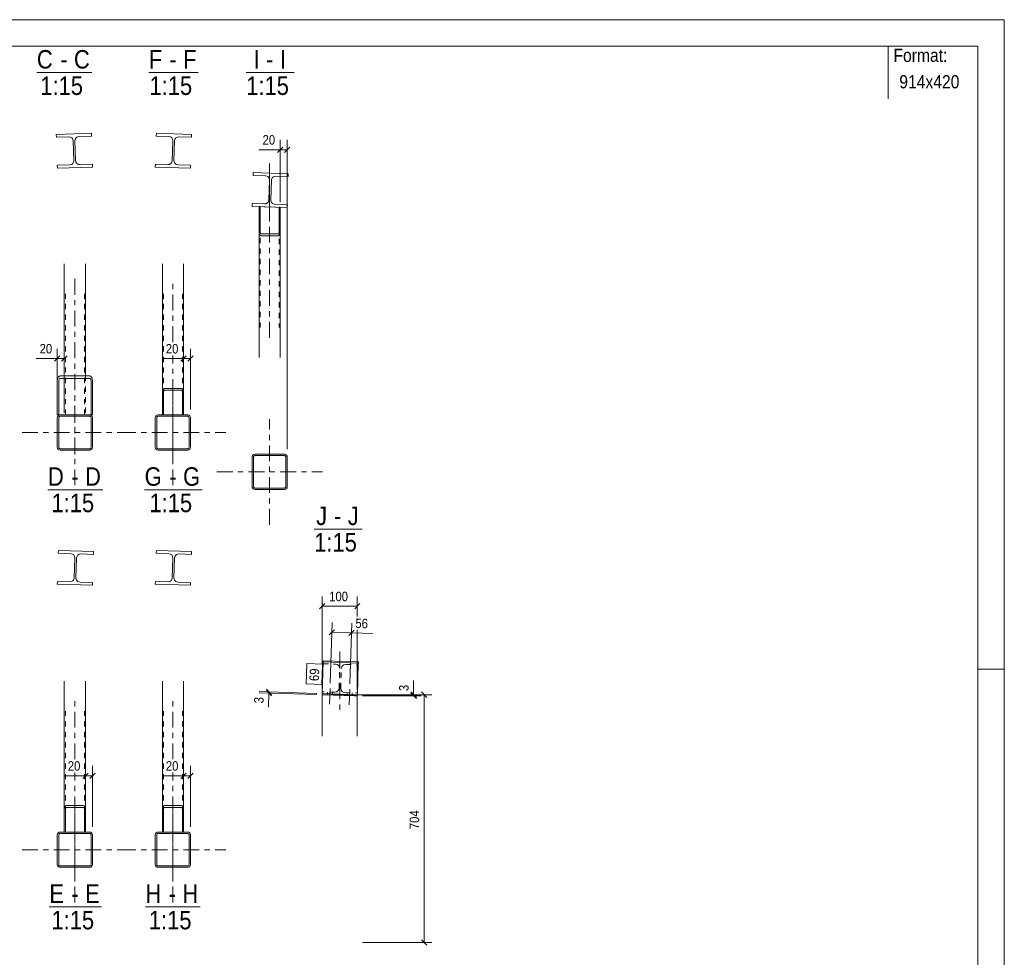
# Model space of a CAD drawing. Header units: millimetres. Extents: x 0 to 914, y 0 to 420.
# Tile 9 of 9: x 728 to 914, y 242 to 420. Entities that reach past the tile are written whole.
import ezdxf

# ---------------------------------------------------------------- set-up
doc = ezdxf.new("R2010")
doc.units = ezdxf.units.MM
for name, pattern in [('XKITLINE00', [0]), ('XKITLINE01', [4, 1, -1, 1, -1]), ('XKITLINE03', [6, 3, -1, 1, -1])]:
    doc.linetypes.add(name, pattern=pattern)
for name, color, linetype, lineweight in [('Arkusz rysunku', 3, 'Continuous', 0), ('Element', 2, 'Continuous', 0), ('Inny typ obiektu', 7, 'Continuous', 0), ('Wymiar', 4, 'Continuous', 0), ('Znak elementu', 2, 'Continuous', 0), ('Śruba', 3, 'Continuous', 0)]:
    doc.layers.add(name, color=color, linetype=linetype, lineweight=lineweight)
doc.styles.add('ARIAL', font='ARIAL.TTF')

msp = doc.modelspace()

# ---------------------------------------------------------------- linework, layer by layer
at = {"layer": 'Arkusz rysunku', "linetype": 'XKITLINE00', "lineweight": 0}
for p, q in [((914, 420), (0, 420)), ((914, 0), (914, 420)), ((909, 415), (5, 415)), ((909, 5), (909, 415)), ((914, 297), (909, 297))]:
    msp.add_line(p, q, dxfattribs=at)
at = {"layer": 'Element', "linetype": 'XKITLINE00', "lineweight": 0}
for p, q in [((734.44, 398.29), (741.11, 398.5)), ((734.44, 398.29), (741.11, 398.5)), ((734.46, 397.76), (734.44, 398.29)), ((734.46, 397.76), (734.44, 398.29)), ((734.46, 397.76), (736.83, 397.83)), ((734.46, 397.76), (736.83, 397.83)), ((736.83, 397.83), (737.13, 397.78)), ((736.83, 397.83), (737.13, 397.78)), ((737.58, 397.36), (737.65, 397.06)), ((737.58, 397.36), (737.65, 397.06)), ((737.98, 397.07), (738.03, 397.38)), ((737.98, 397.07), (738.03, 397.38)), ((738.45, 397.82), (738.76, 397.89)), ((738.45, 397.82), (738.76, 397.89)), ((741.12, 397.97), (738.76, 397.89)), ((741.12, 397.97), (738.76, 397.89)), ((741.11, 398.5), (741.12, 397.97)), ((741.11, 398.5), (741.12, 397.97)), ((753.39, 397.97), (753.4, 398.5)), ((753.39, 397.97), (753.4, 398.5)), ((755.75, 397.89), (753.39, 397.97)), ((755.75, 397.89), (753.39, 397.97)), ((753.4, 398.5), (760.07, 398.29)), ((753.4, 398.5), (760.07, 398.29)), ((755.75, 397.89), (756.06, 397.82)), ((755.75, 397.89), (756.06, 397.82)), ((756.47, 397.38), (756.53, 397.07)), ((756.47, 397.38), (756.53, 397.07)), ((756.86, 397.06), (756.93, 397.36)), ((756.86, 397.06), (756.93, 397.36)), ((757.38, 397.78), (757.68, 397.83)), ((757.38, 397.78), (757.68, 397.83)), ((760.05, 397.76), (757.68, 397.83)), ((760.05, 397.76), (757.68, 397.83)), ((760.07, 398.29), (760.05, 397.76)), ((760.07, 398.29), (760.05, 397.76)), ((737.77, 393.33), (737.65, 397.06)), ((737.77, 393.33), (737.65, 397.06)), ((738.1, 393.34), (737.98, 397.07)), ((738.1, 393.34), (737.98, 397.07)), ((756.41, 393.34), (756.53, 397.07)), ((756.41, 393.34), (756.53, 397.07)), ((756.74, 393.33), (756.86, 397.06)), ((756.74, 393.33), (756.86, 397.06)), ((734.63, 392.43), (736.99, 392.5)), ((734.63, 392.43), (736.99, 392.5)), ((734.65, 391.89), (734.63, 392.43)), ((734.65, 391.89), (734.63, 392.43)), ((741.31, 392.1), (734.65, 391.89)), ((741.31, 392.1), (734.65, 391.89)), ((737.3, 392.57), (736.99, 392.5)), ((737.3, 392.57), (736.99, 392.5)), ((737.77, 393.33), (737.72, 393.02)), ((737.77, 393.33), (737.72, 393.02)), ((738.17, 393.03), (738.1, 393.34)), ((738.17, 393.03), (738.1, 393.34)), ((738.93, 392.56), (738.62, 392.61)), ((738.93, 392.56), (738.62, 392.61)), ((738.93, 392.56), (741.29, 392.64)), ((738.93, 392.56), (741.29, 392.64)), ((741.29, 392.64), (741.31, 392.1)), ((741.29, 392.64), (741.31, 392.1)), ((753.2, 392.1), (753.22, 392.64)), ((753.2, 392.1), (753.22, 392.64)), ((759.86, 391.89), (753.2, 392.1)), ((759.86, 391.89), (753.2, 392.1)), ((753.22, 392.64), (755.58, 392.56)), ((753.22, 392.64), (755.58, 392.56)), ((755.89, 392.61), (755.58, 392.56)), ((755.89, 392.61), (755.58, 392.56)), ((756.41, 393.34), (756.34, 393.03)), ((756.41, 393.34), (756.34, 393.03)), ((756.79, 393.02), (756.74, 393.33)), ((756.79, 393.02), (756.74, 393.33)), ((757.52, 392.5), (757.21, 392.57)), ((757.52, 392.5), (757.21, 392.57)), ((757.52, 392.5), (759.88, 392.43)), ((757.52, 392.5), (759.88, 392.43)), ((759.88, 392.43), (759.86, 391.89)), ((759.88, 392.43), (759.86, 391.89)), ((771.71, 390.51), (771.73, 391.04)), ((771.71, 390.51), (771.73, 391.04)), ((774.08, 390.44), (771.71, 390.51)), ((774.08, 390.44), (771.71, 390.51)), ((771.73, 391.04), (778.39, 390.83)), ((771.73, 391.04), (778.39, 390.83)), ((774.08, 390.44), (774.38, 390.37)), ((774.08, 390.44), (774.38, 390.37)), ((774.8, 389.92), (774.85, 389.61)), ((774.8, 389.92), (774.85, 389.61)), ((775.19, 389.6), (775.26, 389.91)), ((775.19, 389.6), (775.26, 389.91)), ((775.7, 390.32), (776.01, 390.38)), ((775.7, 390.32), (776.01, 390.38)), ((778.38, 390.3), (776.01, 390.38)), ((778.38, 390.3), (776.01, 390.38)), ((778.39, 390.83), (778.38, 390.3)), ((778.39, 390.83), (778.38, 390.3)), ((774.73, 385.88), (774.85, 389.61)), ((774.73, 385.88), (774.85, 389.61)), ((775.07, 385.87), (775.19, 389.6)), ((775.07, 385.87), (775.19, 389.6)), ((771.53, 384.65), (771.54, 385.18)), ((771.53, 384.65), (771.54, 385.18)), ((778.19, 384.44), (771.53, 384.65)), ((778.19, 384.44), (771.53, 384.65)), ((771.54, 385.18), (773.91, 385.11)), ((771.54, 385.18), (773.91, 385.11)), ((772.86, 384.6), (773.06, 384.6)), ((772.86, 379.8), (772.86, 384.6)), ((772.86, 384.6), (773.06, 384.6)), ((772.86, 379.8), (772.86, 384.6)), ((773.06, 384.6), (773.06, 379.8)), ((773.06, 379.8), (773.06, 384.6)), ((774.22, 385.16), (773.91, 385.11)), ((774.22, 385.16), (773.91, 385.11)), ((774.73, 385.88), (774.66, 385.58)), ((774.73, 385.88), (774.66, 385.58)), ((775.12, 385.56), (775.07, 385.87)), ((775.12, 385.56), (775.07, 385.87)), ((775.84, 385.04), (775.54, 385.12)), ((775.84, 385.04), (775.54, 385.12)), ((775.84, 385.04), (778.21, 384.97)), ((775.84, 385.04), (778.21, 384.97)), ((776.86, 384.48), (776.66, 384.49)), ((776.66, 384.49), (776.66, 379.8)), ((776.86, 384.48), (776.66, 384.49)), ((776.66, 384.49), (776.66, 379.8)), ((776.86, 379.8), (776.86, 384.48)), ((776.86, 379.8), (776.86, 384.48)), ((778.21, 384.97), (778.19, 384.44)), ((778.21, 384.97), (778.19, 384.44)), ((772.86, 379.8), (772.89, 379.53)), ((772.86, 379.8), (772.89, 379.53)), ((772.86, 379.8), (772.86, 356.02)), ((773.08, 379.66), (773.06, 379.8)), ((773.08, 379.66), (773.06, 379.8)), ((773.12, 379.55), (773.08, 379.66)), ((773.12, 379.55), (773.08, 379.66)), ((773.11, 379.14), (773.26, 379.09)), ((773.11, 379.14), (773.26, 379.09)), ((773.19, 379.47), (773.12, 379.55)), ((773.19, 379.47), (773.12, 379.55)), ((773.26, 379.45), (773.19, 379.47)), ((773.26, 379.45), (773.19, 379.47)), ((773.26, 379.45), (776.46, 379.45)), ((773.26, 379.45), (776.46, 379.45)), ((773.26, 379.09), (776.46, 379.09)), ((773.26, 379.09), (776.46, 379.09)), ((776.54, 379.47), (776.46, 379.45)), ((776.54, 379.47), (776.46, 379.45)), ((776.46, 379.09), (776.62, 379.14)), ((776.46, 379.09), (776.62, 379.14)), ((776.6, 379.55), (776.54, 379.47)), ((776.6, 379.55), (776.54, 379.47)), ((776.65, 379.66), (776.6, 379.55)), ((776.65, 379.66), (776.6, 379.55)), ((776.66, 379.8), (776.65, 379.66)), ((776.66, 379.8), (776.65, 379.66)), ((776.83, 379.53), (776.86, 379.8)), ((776.83, 379.53), (776.86, 379.8)), ((776.86, 379.8), (776.86, 356.02)), ((735.97, 373.75), (735.97, 352.54)), ((739.97, 373.75), (739.97, 352.54)), ((754.54, 373.75), (754.54, 349.48)), ((758.54, 373.75), (758.54, 349.48)), ((735.17, 352.54), (734.97, 352.47)), ((735.17, 352.54), (734.97, 352.47)), ((735.17, 352.54), (740.77, 352.54)), ((735.17, 352.54), (740.77, 352.54)), ((740.98, 352.47), (740.77, 352.54)), ((740.98, 352.47), (740.77, 352.54)), ((734.68, 351.96), (734.64, 351.6)), ((734.68, 351.96), (734.64, 351.6)), ((734.64, 345.17), (734.64, 351.6)), ((734.64, 345.17), (734.64, 351.6)), ((734.91, 351.6), (734.93, 351.78)), ((734.91, 351.6), (734.93, 351.78)), ((734.91, 345.17), (734.91, 351.6)), ((734.91, 345.17), (734.91, 351.6)), ((734.93, 351.78), (734.98, 351.93)), ((734.93, 351.78), (734.98, 351.93)), ((734.98, 351.93), (735.07, 352.03)), ((734.98, 351.93), (735.07, 352.03)), ((735.07, 352.03), (735.17, 352.07)), ((735.07, 352.03), (735.17, 352.07)), ((735.17, 352.07), (740.77, 352.07)), ((735.17, 352.07), (740.77, 352.07)), ((740.77, 352.07), (740.87, 352.03)), ((740.77, 352.07), (740.87, 352.03)), ((740.87, 352.03), (740.96, 351.93)), ((740.87, 352.03), (740.96, 351.93)), ((740.96, 351.93), (741.02, 351.78)), ((740.96, 351.93), (741.02, 351.78)), ((741.02, 351.78), (741.04, 351.59)), ((741.02, 351.78), (741.04, 351.59)), ((741.04, 351.59), (741.04, 345.17)), ((741.04, 345.17), (741.04, 351.59)), ((741.31, 351.59), (741.26, 351.96)), ((741.31, 351.59), (741.26, 351.96)), ((741.31, 345.17), (741.31, 351.59)), ((741.31, 351.59), (741.31, 345.17)), ((741.31, 345.17), (741.31, 351.59)), ((754.57, 349.75), (754.54, 349.48)), ((754.57, 349.75), (754.54, 349.48)), ((754.54, 349.48), (754.54, 345.17)), ((754.54, 349.48), (754.54, 345.17)), ((754.74, 349.48), (754.75, 349.61)), ((754.74, 349.48), (754.75, 349.61)), ((754.74, 345.17), (754.74, 349.48)), ((754.74, 345.17), (754.74, 349.48)), ((754.75, 349.61), (754.79, 349.73)), ((754.75, 349.61), (754.79, 349.73)), ((754.94, 350.19), (754.78, 350.13)), ((754.94, 350.19), (754.78, 350.13)), ((754.79, 349.73), (754.86, 349.81)), ((754.79, 349.73), (754.86, 349.81)), ((754.86, 349.81), (754.94, 349.83)), ((754.86, 349.81), (754.94, 349.83)), ((754.94, 350.19), (758.14, 350.19)), ((754.94, 350.19), (758.14, 350.19)), ((754.94, 349.83), (758.14, 349.83)), ((754.94, 349.83), (758.14, 349.83)), ((758.29, 350.13), (758.14, 350.19)), ((758.29, 350.13), (758.14, 350.19)), ((758.14, 349.83), (758.21, 349.81)), ((758.14, 349.83), (758.21, 349.81)), ((758.21, 349.81), (758.28, 349.73)), ((758.21, 349.81), (758.28, 349.73)), ((758.28, 349.73), (758.32, 349.61)), ((758.28, 349.73), (758.32, 349.61)), ((758.32, 349.61), (758.34, 349.48)), ((758.32, 349.61), (758.34, 349.48)), ((758.34, 349.48), (758.34, 345.17)), ((758.34, 345.17), (758.34, 349.48)), ((758.54, 349.48), (758.51, 349.75)), ((758.54, 349.48), (758.51, 349.75)), ((758.54, 345.17), (758.54, 349.48)), ((758.54, 345.17), (758.54, 349.48)), ((734.64, 345.17), (734.98, 345.17)), ((734.64, 345.17), (734.91, 345.17)), ((734.91, 345.17), (734.91, 345.17)), ((735.17, 345.17), (734.97, 345.13)), ((735.17, 345.17), (734.97, 345.13)), ((734.98, 345.17), (735.17, 345.17)), ((735.17, 345.17), (740.77, 345.17)), ((735.17, 345.17), (740.77, 345.17)), ((740.98, 345.13), (740.77, 345.17)), ((740.98, 345.13), (740.77, 345.17)), ((741.31, 345.17), (740.77, 345.17)), ((741.04, 345.17), (741.31, 345.17)), ((741.31, 345.17), (741.31, 345.17)), ((753.74, 345.17), (753.53, 345.13)), ((753.74, 345.17), (753.53, 345.13)), ((753.74, 345.17), (759.34, 345.17)), ((753.74, 345.17), (759.34, 345.17)), ((754.54, 345.17), (754.74, 345.17)), ((754.54, 345.17), (754.74, 345.17)), ((758.54, 345.17), (758.34, 345.17)), ((758.34, 345.17), (758.54, 345.17)), ((759.54, 345.13), (759.34, 345.17)), ((759.54, 345.13), (759.34, 345.17)), ((734.68, 344.84), (734.64, 344.64)), ((734.68, 344.84), (734.64, 344.64)), ((734.64, 339.04), (734.64, 344.64)), ((734.64, 339.04), (734.64, 344.64)), ((734.91, 344.64), (734.93, 344.74)), ((734.91, 344.64), (734.93, 344.74)), ((734.91, 339.04), (734.91, 344.64)), ((734.91, 339.04), (734.91, 344.64)), ((734.93, 344.74), (734.98, 344.82)), ((734.93, 344.74), (734.98, 344.82)), ((734.98, 344.82), (735.07, 344.88)), ((734.98, 344.82), (735.07, 344.88)), ((735.07, 344.88), (735.17, 344.9)), ((735.07, 344.88), (735.17, 344.9)), ((735.17, 344.9), (740.77, 344.9)), ((735.17, 344.9), (740.77, 344.9)), ((740.77, 344.9), (740.88, 344.88)), ((740.77, 344.9), (740.88, 344.88)), ((740.88, 344.88), (740.96, 344.82)), ((740.88, 344.88), (740.96, 344.82)), ((740.96, 344.82), (741.02, 344.74)), ((740.96, 344.82), (741.02, 344.74)), ((741.02, 344.74), (741.04, 344.64)), ((741.02, 344.74), (741.04, 344.64)), ((741.04, 339.04), (741.04, 344.64)), ((741.04, 339.04), (741.04, 344.64)), ((741.31, 344.64), (741.27, 344.84)), ((741.31, 344.64), (741.27, 344.84)), ((741.31, 339.04), (741.31, 344.64)), ((741.31, 339.04), (741.31, 344.64)), ((753.24, 344.84), (753.2, 344.64)), ((753.24, 344.84), (753.2, 344.64)), ((753.2, 339.04), (753.2, 344.64)), ((753.2, 339.04), (753.2, 344.64)), ((753.47, 344.64), (753.49, 344.74)), ((753.47, 344.64), (753.49, 344.74)), ((753.47, 339.04), (753.47, 344.64)), ((753.47, 339.04), (753.47, 344.64)), ((753.49, 344.74), (753.55, 344.82)), ((753.49, 344.74), (753.55, 344.82)), ((753.55, 344.82), (753.63, 344.88)), ((753.55, 344.82), (753.63, 344.88)), ((753.63, 344.88), (753.74, 344.9)), ((753.63, 344.88), (753.74, 344.9)), ((753.74, 344.9), (759.34, 344.9)), ((753.74, 344.9), (759.34, 344.9)), ((759.34, 344.9), (759.44, 344.88)), ((759.34, 344.9), (759.44, 344.88)), ((759.44, 344.88), (759.52, 344.82)), ((759.44, 344.88), (759.52, 344.82)), ((759.52, 344.82), (759.58, 344.74)), ((759.52, 344.82), (759.58, 344.74)), ((759.58, 344.74), (759.6, 344.64)), ((759.58, 344.74), (759.6, 344.64)), ((759.6, 339.04), (759.6, 344.64)), ((759.6, 339.04), (759.6, 344.64)), ((759.87, 344.64), (759.83, 344.84)), ((759.87, 344.64), (759.83, 344.84)), ((759.87, 339.04), (759.87, 344.64)), ((759.87, 339.04), (759.87, 344.64)), ((734.64, 339.04), (734.68, 338.83)), ((734.64, 339.04), (734.68, 338.83)), ((734.93, 338.93), (734.91, 339.04)), ((734.93, 338.93), (734.91, 339.04)), ((734.98, 338.85), (734.93, 338.93)), ((734.98, 338.85), (734.93, 338.93)), ((734.97, 338.54), (735.17, 338.5)), ((734.97, 338.54), (735.17, 338.5)), ((735.07, 338.79), (734.98, 338.85)), ((735.07, 338.79), (734.98, 338.85)), ((735.17, 338.77), (735.07, 338.79)), ((735.17, 338.77), (735.07, 338.79)), ((735.17, 338.77), (740.77, 338.77)), ((735.17, 338.77), (740.77, 338.77)), ((735.17, 338.5), (740.77, 338.5)), ((735.17, 338.5), (740.77, 338.5)), ((740.88, 338.79), (740.77, 338.77)), ((740.88, 338.79), (740.77, 338.77)), ((740.77, 338.5), (740.98, 338.54)), ((740.77, 338.5), (740.98, 338.54)), ((740.96, 338.85), (740.88, 338.79)), ((740.96, 338.85), (740.88, 338.79)), ((741.02, 338.93), (740.96, 338.85)), ((741.02, 338.93), (740.96, 338.85)), ((741.04, 339.04), (741.02, 338.93)), ((741.04, 339.04), (741.02, 338.93)), ((741.27, 338.83), (741.31, 339.04)), ((741.27, 338.83), (741.31, 339.04)), ((753.2, 339.04), (753.24, 338.83)), ((753.2, 339.04), (753.24, 338.83)), ((753.49, 338.93), (753.47, 339.04)), ((753.49, 338.93), (753.47, 339.04)), ((753.55, 338.85), (753.49, 338.93)), ((753.55, 338.85), (753.49, 338.93)), ((753.53, 338.54), (753.74, 338.5)), ((753.53, 338.54), (753.74, 338.5)), ((753.63, 338.79), (753.55, 338.85)), ((753.63, 338.79), (753.55, 338.85)), ((753.74, 338.77), (753.63, 338.79)), ((753.74, 338.77), (753.63, 338.79)), ((753.74, 338.77), (759.34, 338.77)), ((753.74, 338.77), (759.34, 338.77)), ((753.74, 338.5), (759.34, 338.5)), ((753.74, 338.5), (759.34, 338.5)), ((759.44, 338.79), (759.34, 338.77)), ((759.44, 338.79), (759.34, 338.77)), ((759.34, 338.5), (759.54, 338.54)), ((759.34, 338.5), (759.54, 338.54)), ((759.52, 338.85), (759.44, 338.79)), ((759.52, 338.85), (759.44, 338.79)), ((759.58, 338.93), (759.52, 338.85)), ((759.58, 338.93), (759.52, 338.85)), ((759.6, 339.04), (759.58, 338.93)), ((759.6, 339.04), (759.58, 338.93)), ((759.83, 338.83), (759.87, 339.04)), ((759.83, 338.83), (759.87, 339.04)), ((772.06, 337.71), (771.86, 337.67)), ((772.06, 337.71), (771.86, 337.67)), ((772.06, 337.71), (777.66, 337.71)), ((772.06, 337.71), (777.66, 337.71)), ((777.87, 337.67), (777.66, 337.71)), ((777.87, 337.67), (777.66, 337.71)), ((771.57, 337.38), (771.53, 337.18)), ((771.57, 337.38), (771.53, 337.18)), ((771.53, 331.58), (771.53, 337.18)), ((771.53, 331.58), (771.53, 337.18)), ((771.8, 337.18), (771.82, 337.28)), ((771.8, 337.18), (771.82, 337.28)), ((771.8, 331.58), (771.8, 337.18)), ((771.8, 331.58), (771.8, 337.18)), ((771.82, 337.28), (771.87, 337.37)), ((771.82, 337.28), (771.87, 337.37)), ((771.87, 337.37), (771.96, 337.43)), ((771.87, 337.37), (771.96, 337.43)), ((771.96, 337.43), (772.06, 337.45)), ((771.96, 337.43), (772.06, 337.45)), ((772.06, 337.45), (777.66, 337.45)), ((772.06, 337.45), (777.66, 337.45)), ((777.66, 337.45), (777.76, 337.43)), ((777.66, 337.45), (777.76, 337.43)), ((777.76, 337.43), (777.85, 337.37)), ((777.76, 337.43), (777.85, 337.37)), ((777.85, 337.37), (777.91, 337.28)), ((777.85, 337.37), (777.91, 337.28)), ((777.91, 337.28), (777.93, 337.18)), ((777.91, 337.28), (777.93, 337.18)), ((777.93, 331.58), (777.93, 337.18)), ((777.93, 331.58), (777.93, 337.18)), ((778.2, 337.18), (778.16, 337.38)), ((778.2, 337.18), (778.16, 337.38)), ((778.2, 331.58), (778.2, 337.18)), ((778.2, 331.58), (778.2, 337.18)), ((771.53, 331.58), (771.57, 331.38)), ((771.53, 331.58), (771.57, 331.38)), ((771.82, 331.48), (771.8, 331.58)), ((771.82, 331.48), (771.8, 331.58)), ((771.87, 331.39), (771.82, 331.48)), ((771.87, 331.39), (771.82, 331.48)), ((771.86, 331.09), (772.06, 331.05)), ((771.86, 331.09), (772.06, 331.05)), ((771.96, 331.33), (771.87, 331.39)), ((771.96, 331.33), (771.87, 331.39)), ((772.06, 331.31), (771.96, 331.33)), ((772.06, 331.31), (771.96, 331.33)), ((772.06, 331.31), (777.66, 331.31)), ((772.06, 331.31), (777.66, 331.31)), ((772.06, 331.05), (777.66, 331.05)), ((772.06, 331.05), (777.66, 331.05)), ((777.76, 331.33), (777.66, 331.31)), ((777.76, 331.33), (777.66, 331.31)), ((777.66, 331.05), (777.87, 331.09)), ((777.66, 331.05), (777.87, 331.09)), ((777.85, 331.39), (777.76, 331.33)), ((777.85, 331.39), (777.76, 331.33)), ((777.91, 331.48), (777.85, 331.39)), ((777.91, 331.48), (777.85, 331.39)), ((777.93, 331.58), (777.91, 331.48)), ((777.93, 331.58), (777.91, 331.48)), ((778.16, 331.38), (778.2, 331.58)), ((778.16, 331.38), (778.2, 331.58)), ((734.82, 318.97), (734.84, 319.5)), ((734.82, 318.97), (734.84, 319.5)), ((737.19, 318.89), (734.82, 318.97)), ((737.19, 318.89), (734.82, 318.97)), ((734.84, 319.5), (741.5, 319.29)), ((734.84, 319.5), (741.5, 319.29)), ((737.19, 318.89), (737.49, 318.82)), ((737.19, 318.89), (737.49, 318.82)), ((741.5, 319.29), (741.49, 318.76)), ((741.5, 319.29), (741.49, 318.76)), ((753.39, 318.97), (753.4, 319.5)), ((753.39, 318.97), (753.4, 319.5)), ((755.75, 318.89), (753.39, 318.97)), ((755.75, 318.89), (753.39, 318.97)), ((753.4, 319.5), (760.07, 319.29)), ((753.4, 319.5), (760.07, 319.29)), ((755.75, 318.89), (756.06, 318.82)), ((755.75, 318.89), (756.06, 318.82)), ((760.07, 319.29), (760.05, 318.76)), ((760.07, 319.29), (760.05, 318.76)), ((737.85, 314.34), (737.96, 318.07)), ((737.85, 314.34), (737.96, 318.07)), ((737.91, 318.38), (737.96, 318.07)), ((737.91, 318.38), (737.96, 318.07)), ((738.18, 314.33), (738.3, 318.06)), ((738.18, 314.33), (738.3, 318.06)), ((738.3, 318.06), (738.37, 318.36)), ((738.3, 318.06), (738.37, 318.36)), ((738.81, 318.78), (739.12, 318.83)), ((738.81, 318.78), (739.12, 318.83)), ((741.49, 318.76), (739.12, 318.83)), ((741.49, 318.76), (739.12, 318.83)), ((756.41, 314.34), (756.53, 318.07)), ((756.41, 314.34), (756.53, 318.07)), ((756.47, 318.38), (756.53, 318.07)), ((756.47, 318.38), (756.53, 318.07)), ((756.74, 314.33), (756.86, 318.06)), ((756.74, 314.33), (756.86, 318.06)), ((756.86, 318.06), (756.93, 318.36)), ((756.86, 318.06), (756.93, 318.36)), ((757.38, 318.78), (757.68, 318.83)), ((757.38, 318.78), (757.68, 318.83)), ((760.05, 318.76), (757.68, 318.83)), ((760.05, 318.76), (757.68, 318.83)), ((734.64, 313.11), (734.66, 313.64)), ((734.64, 313.11), (734.66, 313.64)), ((734.66, 313.64), (737.02, 313.56)), ((734.66, 313.64), (737.02, 313.56)), ((737.33, 313.62), (737.02, 313.56)), ((737.33, 313.62), (737.02, 313.56)), ((737.85, 314.34), (737.78, 314.03)), ((737.85, 314.34), (737.78, 314.03)), ((738.23, 314.02), (738.18, 314.33)), ((738.23, 314.02), (738.18, 314.33)), ((738.95, 313.5), (738.65, 313.57)), ((738.95, 313.5), (738.65, 313.57)), ((738.95, 313.5), (741.32, 313.43)), ((738.95, 313.5), (741.32, 313.43)), ((741.32, 313.43), (741.3, 312.9)), ((741.32, 313.43), (741.3, 312.9)), ((753.2, 313.11), (753.22, 313.64)), ((753.2, 313.11), (753.22, 313.64)), ((753.22, 313.64), (755.58, 313.56)), ((753.22, 313.64), (755.58, 313.56)), ((755.89, 313.62), (755.58, 313.56)), ((755.89, 313.62), (755.58, 313.56)), ((756.41, 314.34), (756.34, 314.03)), ((756.41, 314.34), (756.34, 314.03)), ((756.79, 314.02), (756.74, 314.33)), ((756.79, 314.02), (756.74, 314.33)), ((757.52, 313.5), (757.21, 313.57)), ((757.52, 313.5), (757.21, 313.57)), ((757.52, 313.5), (759.88, 313.43)), ((757.52, 313.5), (759.88, 313.43)), ((759.88, 313.43), (759.86, 312.9)), ((759.88, 313.43), (759.86, 312.9)), ((741.3, 312.9), (734.64, 313.11)), ((741.3, 312.9), (734.64, 313.11)), ((759.86, 312.9), (753.2, 313.11)), ((759.86, 312.9), (753.2, 313.11)), ((784.8, 292.39), (784.99, 298.39)), ((785, 298.59), (784.99, 298.39)), ((784.99, 298.39), (791.65, 298.18)), ((791.66, 298.38), (785, 298.59)), ((791.65, 297.85), (791.66, 298.38)), ((791.65, 298.18), (791.47, 292.18)), ((735.97, 294.75), (735.97, 270.48)), ((739.97, 294.75), (739.97, 270.48)), ((754.54, 294.75), (754.54, 270.48)), ((758.54, 294.75), (758.54, 270.48)), ((784.8, 284.33), (784.79, 292.19)), ((784.79, 292.19), (784.8, 292.19)), ((784.79, 292.19), (784.84, 292.19)), ((784.8, 292.39), (784.8, 292.19)), ((791.47, 292.18), (784.8, 292.39)), ((784.8, 292.19), (791.46, 291.98)), ((784.84, 292.19), (784.95, 292.19)), ((791.47, 292.18), (791.46, 291.98)), ((791.46, 291.98), (791.46, 291.98)), ((791.46, 291.98), (791.46, 284.33)), ((791.46, 291.98), (791.46, 291.98)), ((736, 270.75), (735.97, 270.48)), ((736, 270.75), (735.97, 270.48)), ((735.97, 270.48), (735.97, 266.17)), ((735.97, 270.48), (735.97, 266.17)), ((736.17, 270.48), (736.19, 270.62)), ((736.17, 270.48), (736.19, 270.62)), ((736.17, 266.17), (736.17, 270.48)), ((736.17, 266.17), (736.17, 270.48)), ((736.19, 270.62), (736.23, 270.73)), ((736.19, 270.62), (736.23, 270.73)), ((736.37, 271.19), (736.22, 271.13)), ((736.37, 271.19), (736.22, 271.13)), ((736.23, 270.73), (736.3, 270.81)), ((736.23, 270.73), (736.3, 270.81)), ((736.3, 270.81), (736.37, 270.83)), ((736.3, 270.81), (736.37, 270.83)), ((736.37, 271.19), (739.57, 271.19)), ((736.37, 271.19), (739.57, 271.19)), ((736.37, 270.83), (739.57, 270.83)), ((736.37, 270.83), (739.57, 270.83)), ((739.73, 271.13), (739.57, 271.19)), ((739.73, 271.13), (739.57, 271.19)), ((739.57, 270.83), (739.65, 270.81)), ((739.57, 270.83), (739.65, 270.81)), ((739.65, 270.81), (739.71, 270.73)), ((739.65, 270.81), (739.71, 270.73)), ((739.71, 270.73), (739.76, 270.62)), ((739.71, 270.73), (739.76, 270.62)), ((739.76, 270.62), (739.77, 270.48)), ((739.76, 270.62), (739.77, 270.48)), ((739.77, 270.48), (739.77, 266.17)), ((739.77, 266.17), (739.77, 270.48)), ((739.97, 270.48), (739.94, 270.75)), ((739.97, 270.48), (739.94, 270.75)), ((739.97, 266.17), (739.97, 270.48)), ((739.97, 266.17), (739.97, 270.48)), ((754.57, 270.75), (754.54, 270.48)), ((754.57, 270.75), (754.54, 270.48)), ((754.54, 270.48), (754.54, 266.17)), ((754.54, 270.48), (754.54, 266.17)), ((754.74, 270.48), (754.75, 270.62)), ((754.74, 270.48), (754.75, 270.62)), ((754.74, 266.17), (754.74, 270.48)), ((754.74, 266.17), (754.74, 270.48)), ((754.75, 270.62), (754.79, 270.73)), ((754.75, 270.62), (754.79, 270.73)), ((754.94, 271.19), (754.78, 271.13)), ((754.94, 271.19), (754.78, 271.13)), ((754.79, 270.73), (754.86, 270.81)), ((754.79, 270.73), (754.86, 270.81)), ((754.86, 270.81), (754.94, 270.83)), ((754.86, 270.81), (754.94, 270.83)), ((754.94, 271.19), (758.14, 271.19)), ((754.94, 271.19), (758.14, 271.19)), ((754.94, 270.83), (758.14, 270.83)), ((754.94, 270.83), (758.14, 270.83)), ((758.29, 271.13), (758.14, 271.19)), ((758.29, 271.13), (758.14, 271.19)), ((758.14, 270.83), (758.21, 270.81)), ((758.14, 270.83), (758.21, 270.81)), ((758.21, 270.81), (758.28, 270.73)), ((758.21, 270.81), (758.28, 270.73)), ((758.28, 270.73), (758.32, 270.62)), ((758.28, 270.73), (758.32, 270.62)), ((758.32, 270.62), (758.34, 270.48)), ((758.32, 270.62), (758.34, 270.48)), ((758.34, 270.48), (758.34, 266.17)), ((758.34, 266.17), (758.34, 270.48)), ((758.54, 270.48), (758.51, 270.75)), ((758.54, 270.48), (758.51, 270.75)), ((758.54, 266.17), (758.54, 270.48)), ((758.54, 266.17), (758.54, 270.48)), ((734.68, 265.84), (734.64, 265.64)), ((734.68, 265.84), (734.64, 265.64)), ((734.64, 260.04), (734.64, 265.64)), ((734.64, 260.04), (734.64, 265.64)), ((734.91, 265.64), (734.93, 265.74)), ((734.91, 265.64), (734.93, 265.74)), ((734.91, 260.04), (734.91, 265.64)), ((734.91, 260.04), (734.91, 265.64)), ((734.93, 265.74), (734.98, 265.83)), ((734.93, 265.74), (734.98, 265.83)), ((735.17, 266.17), (734.97, 266.13)), ((735.17, 266.17), (734.97, 266.13)), ((734.98, 265.83), (735.07, 265.88)), ((734.98, 265.83), (735.07, 265.88)), ((735.07, 265.88), (735.17, 265.91)), ((735.07, 265.88), (735.17, 265.91)), ((735.17, 266.17), (740.77, 266.17)), ((735.17, 266.17), (740.77, 266.17)), ((735.17, 265.91), (740.77, 265.91)), ((735.17, 265.91), (740.77, 265.91)), ((735.97, 266.17), (736.17, 266.17)), ((735.97, 266.17), (736.17, 266.17)), ((739.97, 266.17), (739.77, 266.17)), ((739.77, 266.17), (739.97, 266.17)), ((740.98, 266.13), (740.77, 266.17)), ((740.98, 266.13), (740.77, 266.17)), ((740.77, 265.91), (740.88, 265.88)), ((740.77, 265.91), (740.88, 265.88)), ((740.88, 265.88), (740.96, 265.83)), ((740.88, 265.88), (740.96, 265.83)), ((740.96, 265.83), (741.02, 265.74)), ((740.96, 265.83), (741.02, 265.74)), ((741.02, 265.74), (741.04, 265.64)), ((741.02, 265.74), (741.04, 265.64)), ((741.04, 260.04), (741.04, 265.64)), ((741.04, 260.04), (741.04, 265.64)), ((741.31, 265.64), (741.27, 265.84)), ((741.31, 265.64), (741.27, 265.84)), ((741.31, 260.04), (741.31, 265.64)), ((741.31, 260.04), (741.31, 265.64)), ((753.24, 265.84), (753.2, 265.64)), ((753.24, 265.84), (753.2, 265.64)), ((753.2, 260.04), (753.2, 265.64)), ((753.2, 260.04), (753.2, 265.64)), ((753.47, 265.64), (753.49, 265.74)), ((753.47, 265.64), (753.49, 265.74)), ((753.47, 260.04), (753.47, 265.64)), ((753.47, 260.04), (753.47, 265.64)), ((753.49, 265.74), (753.55, 265.83)), ((753.49, 265.74), (753.55, 265.83)), ((753.74, 266.17), (753.53, 266.13)), ((753.74, 266.17), (753.53, 266.13)), ((753.55, 265.83), (753.63, 265.88)), ((753.55, 265.83), (753.63, 265.88)), ((753.63, 265.88), (753.74, 265.91)), ((753.63, 265.88), (753.74, 265.91)), ((753.74, 266.17), (759.34, 266.17)), ((753.74, 266.17), (759.34, 266.17)), ((753.74, 265.91), (759.34, 265.91)), ((753.74, 265.91), (759.34, 265.91)), ((754.54, 266.17), (754.74, 266.17)), ((754.54, 266.17), (754.74, 266.17)), ((758.54, 266.17), (758.34, 266.17)), ((758.34, 266.17), (758.54, 266.17)), ((759.54, 266.13), (759.34, 266.17)), ((759.54, 266.13), (759.34, 266.17)), ((759.34, 265.91), (759.44, 265.88)), ((759.34, 265.91), (759.44, 265.88)), ((759.44, 265.88), (759.52, 265.83)), ((759.44, 265.88), (759.52, 265.83)), ((759.52, 265.83), (759.58, 265.74)), ((759.52, 265.83), (759.58, 265.74)), ((759.58, 265.74), (759.6, 265.64)), ((759.58, 265.74), (759.6, 265.64)), ((759.6, 260.04), (759.6, 265.64)), ((759.6, 260.04), (759.6, 265.64)), ((759.87, 265.64), (759.83, 265.84)), ((759.87, 265.64), (759.83, 265.84)), ((759.87, 260.04), (759.87, 265.64)), ((759.87, 260.04), (759.87, 265.64)), ((734.64, 260.04), (734.68, 259.83)), ((734.64, 260.04), (734.68, 259.83)), ((734.93, 259.94), (734.91, 260.04)), ((734.93, 259.94), (734.91, 260.04)), ((734.98, 259.85), (734.93, 259.94)), ((734.98, 259.85), (734.93, 259.94)), ((734.97, 259.55), (735.17, 259.51)), ((734.97, 259.55), (735.17, 259.51)), ((735.07, 259.79), (734.98, 259.85)), ((735.07, 259.79), (734.98, 259.85)), ((735.17, 259.77), (735.07, 259.79)), ((735.17, 259.77), (735.07, 259.79)), ((735.17, 259.77), (740.77, 259.77)), ((735.17, 259.77), (740.77, 259.77)), ((735.17, 259.51), (740.77, 259.51)), ((735.17, 259.51), (740.77, 259.51)), ((740.88, 259.79), (740.77, 259.77)), ((740.88, 259.79), (740.77, 259.77)), ((740.77, 259.51), (740.98, 259.55)), ((740.77, 259.51), (740.98, 259.55)), ((740.96, 259.85), (740.88, 259.79)), ((740.96, 259.85), (740.88, 259.79)), ((741.02, 259.94), (740.96, 259.85)), ((741.02, 259.94), (740.96, 259.85)), ((741.04, 260.04), (741.02, 259.94)), ((741.04, 260.04), (741.02, 259.94)), ((741.27, 259.83), (741.31, 260.04)), ((741.27, 259.83), (741.31, 260.04)), ((753.2, 260.04), (753.24, 259.83)), ((753.2, 260.04), (753.24, 259.83)), ((753.49, 259.94), (753.47, 260.04)), ((753.49, 259.94), (753.47, 260.04)), ((753.55, 259.85), (753.49, 259.94)), ((753.55, 259.85), (753.49, 259.94)), ((753.53, 259.55), (753.74, 259.51)), ((753.53, 259.55), (753.74, 259.51)), ((753.63, 259.79), (753.55, 259.85)), ((753.63, 259.79), (753.55, 259.85)), ((753.74, 259.77), (753.63, 259.79)), ((753.74, 259.77), (753.63, 259.79)), ((753.74, 259.77), (759.34, 259.77)), ((753.74, 259.77), (759.34, 259.77)), ((753.74, 259.51), (759.34, 259.51)), ((753.74, 259.51), (759.34, 259.51)), ((759.44, 259.79), (759.34, 259.77)), ((759.44, 259.79), (759.34, 259.77)), ((759.34, 259.51), (759.54, 259.55)), ((759.34, 259.51), (759.54, 259.55)), ((759.52, 259.85), (759.44, 259.79)), ((759.52, 259.85), (759.44, 259.79)), ((759.58, 259.94), (759.52, 259.85)), ((759.58, 259.94), (759.52, 259.85)), ((759.6, 260.04), (759.58, 259.94)), ((759.6, 260.04), (759.58, 259.94)), ((759.83, 259.83), (759.87, 260.04)), ((759.83, 259.83), (759.87, 260.04))]:
    msp.add_line(p, q, dxfattribs=at)
at = {"layer": 'Element', "linetype": 'XKITLINE03', "lineweight": 0}
for p, q in [((737.88, 395.2), (737.88, 395.2)), ((756.63, 395.2), (756.63, 395.2)), ((774.86, 382.63), (774.86, 392.79)), ((774.86, 392.79), (774.86, 358.86)), ((774.96, 387.74), (774.96, 387.74)), ((737.97, 370.92), (737.97, 336.92)), ((756.54, 358.96), (756.54, 370.92)), ((756.54, 336.92), (756.54, 356.44)), ((737.97, 331.84), (737.97, 351.84)), ((756.54, 331.84), (756.54, 351.84)), ((737.97, 346.64), (737.97, 336.92)), ((756.54, 346.64), (756.54, 336.92)), ((774.86, 324.38), (774.86, 344.38)), ((727.97, 341.84), (747.97, 341.84)), ((746.54, 341.84), (766.54, 341.84)), ((764.86, 334.38), (784.86, 334.38)), ((738.07, 316.2), (738.07, 316.2)), ((756.63, 316.2), (756.63, 316.2)), ((788.13, 300.34), (788.13, 289.28)), ((788.23, 295.29), (788.23, 295.29)), ((737.97, 279.96), (737.97, 291.92)), ((756.54, 279.96), (756.54, 291.92)), ((737.97, 257.92), (737.97, 277.44)), ((756.54, 257.92), (756.54, 277.44)), ((737.97, 252.84), (737.97, 272.84)), ((756.54, 252.84), (756.54, 272.84)), ((737.97, 267.65), (737.97, 257.92)), ((756.54, 267.65), (756.54, 257.92)), ((727.97, 262.84), (747.97, 262.84)), ((746.54, 262.84), (766.54, 262.84))]:
    msp.add_line(p, q, dxfattribs=at)
at = {"layer": 'Element', "linetype": 'XKITLINE01', "lineweight": 0}
for p, q in [((772.86, 384.6), (776.86, 384.48)), ((772.86, 384.6), (772.86, 379.8)), ((773.06, 384.6), (776.83, 384.48)), ((773.06, 361.69), (773.06, 384.6)), ((776.66, 384.49), (776.66, 361.69)), ((776.86, 384.48), (776.86, 379.8)), ((736.17, 345.17), (736.17, 368.08)), ((739.77, 345.17), (739.77, 368.08)), ((754.74, 345.17), (754.74, 368.08)), ((758.34, 345.17), (758.34, 368.08)), ((735.97, 352.54), (735.97, 345.17)), ((739.97, 352.54), (739.97, 345.17)), ((741.04, 345.17), (741.04, 351.59)), ((754.54, 349.48), (754.54, 345.17)), ((758.54, 349.48), (758.54, 345.17)), ((734.64, 345.17), (734.64, 345.17)), ((734.93, 345.17), (734.97, 345.17)), ((734.97, 345.17), (734.98, 345.17)), ((735.17, 345.17), (740.77, 345.17)), ((739.97, 345.17), (735.97, 345.17)), ((758.54, 345.17), (754.54, 345.17)), ((758.34, 345.17), (754.74, 345.17)), ((784.99, 298.39), (784.98, 298.06)), ((784.98, 298.06), (787.35, 297.98)), ((787.35, 297.98), (787.65, 297.91)), ((788, 293.43), (788.12, 297.16)), ((788.07, 297.47), (788.12, 297.16)), ((788.34, 293.42), (788.45, 297.15)), ((788.45, 297.15), (788.53, 297.45)), ((788.97, 297.87), (789.28, 297.92)), ((789.28, 297.92), (791.65, 297.85)), ((788, 293.43), (787.93, 293.12)), ((788.39, 293.11), (788.34, 293.42)), ((784.81, 292.73), (784.8, 292.39)), ((787.18, 292.65), (784.81, 292.73)), ((784.95, 292.19), (791.46, 291.98)), ((787.49, 292.7), (787.18, 292.65)), ((789.11, 292.59), (788.81, 292.66)), ((789.11, 292.59), (791.48, 292.52)), ((791.2, 291.99), (791.19, 291.99)), ((791.48, 292.52), (791.47, 292.18)), ((736.17, 266.17), (736.17, 289.09)), ((739.77, 266.17), (739.77, 289.09)), ((754.74, 266.17), (754.74, 289.09)), ((758.34, 266.17), (758.34, 289.09)), ((735.97, 270.48), (735.97, 266.17)), ((739.97, 270.48), (739.97, 266.17)), ((754.54, 270.48), (754.54, 266.17)), ((758.54, 270.48), (758.54, 266.17)), ((739.97, 266.17), (735.97, 266.17)), ((739.77, 266.17), (736.17, 266.17)), ((758.54, 266.17), (754.54, 266.17)), ((758.34, 266.17), (754.74, 266.17))]:
    msp.add_line(p, q, dxfattribs=at)
at = {"layer": 'Element', "linetype": 'XKITLINE00', "lineweight": 0}
for centre, radius, start, end in [((736.85, 397.03), 0.8, 24.3077, 69.3077), ((736.85, 397.03), 0.8, 24.3077, 69.3077), ((738.78, 397.09), 0.8, 114.3077, 159.3077), ((738.78, 397.09), 0.8, 114.3077, 159.3077), ((755.73, 397.09), 0.8, 20.6923, 65.6923), ((755.73, 397.09), 0.8, 20.6923, 65.6923), ((757.66, 397.03), 0.8, 110.6923, 155.6923), ((757.66, 397.03), 0.8, 110.6923, 155.6923), ((736.97, 393.3), 0.8, 294.3077, 339.3077), ((736.97, 393.3), 0.8, 294.3077, 339.3077), ((738.9, 393.36), 0.8, 204.3077, 249.3077), ((738.9, 393.36), 0.8, 204.3077, 249.3077), ((755.61, 393.36), 0.8, 290.6923, 335.6923), ((755.61, 393.36), 0.8, 290.6923, 335.6923), ((757.54, 393.3), 0.8, 200.6923, 245.6923), ((757.54, 393.3), 0.8, 200.6923, 245.6923), ((774.05, 389.64), 0.8, 20.6923, 65.6923), ((774.05, 389.64), 0.8, 20.6923, 65.6923), ((775.99, 389.58), 0.8, 110.6923, 155.6923), ((775.99, 389.58), 0.8, 110.6923, 155.6923), ((773.93, 385.91), 0.8, 290.6923, 335.6923), ((773.93, 385.91), 0.8, 290.6923, 335.6923), ((775.87, 385.84), 0.8, 200.6923, 245.6923), ((775.87, 385.84), 0.8, 200.6923, 245.6923), ((773.54, 379.64), 0.658, 189.9249, 228.9862), ((773.54, 379.64), 0.658, 189.9249, 228.9862), ((776.18, 379.64), 0.658, 311.013, 350.0744), ((776.18, 379.64), 0.658, 311.013, 350.0744), ((735.54, 351.81), 0.877, 130.9975, 170.0766), ((735.54, 351.81), 0.877, 130.9975, 170.0766), ((740.4, 351.8), 0.878, 9.9265, 48.9697), ((740.4, 351.8), 0.878, 9.9265, 48.9697), ((755.21, 349.64), 0.658, 131.0134, 170.0748), ((755.21, 349.64), 0.658, 131.0134, 170.0748), ((757.86, 349.64), 0.658, 9.9252, 48.9866), ((757.86, 349.64), 0.658, 9.9252, 48.9866), ((735.17, 344.64), 0.533, 112.5, 157.5), ((735.17, 344.64), 0.533, 112.5, 157.5), ((740.77, 344.64), 0.533, 22.5, 67.5), ((740.77, 344.64), 0.533, 22.5, 67.5), ((753.74, 344.64), 0.533, 112.5, 157.5), ((753.74, 344.64), 0.533, 112.5, 157.5), ((759.34, 344.64), 0.533, 22.5, 67.5), ((759.34, 344.64), 0.533, 22.5, 67.5), ((735.17, 339.04), 0.533, 202.5, 247.5), ((735.17, 339.04), 0.533, 202.5, 247.5), ((740.77, 339.04), 0.533, 292.5, 337.5), ((740.77, 339.04), 0.533, 292.5, 337.5), ((753.74, 339.04), 0.533, 202.5, 247.5), ((753.74, 339.04), 0.533, 202.5, 247.5), ((759.34, 339.04), 0.533, 292.5, 337.5), ((759.34, 339.04), 0.533, 292.5, 337.5), ((772.06, 337.18), 0.533, 112.5, 157.5), ((772.06, 337.18), 0.533, 112.5, 157.5), ((777.66, 337.18), 0.533, 22.5, 67.5), ((777.66, 337.18), 0.533, 22.5, 67.5), ((772.06, 331.58), 0.533, 202.5, 247.5), ((772.06, 331.58), 0.533, 202.5, 247.5), ((777.66, 331.58), 0.533, 292.5, 337.5), ((777.66, 331.58), 0.533, 292.5, 337.5), ((737.16, 318.1), 0.8, 20.6923, 65.6923), ((737.16, 318.1), 0.8, 20.6923, 65.6923), ((739.1, 318.03), 0.8, 110.6923, 155.6923), ((739.1, 318.03), 0.8, 110.6923, 155.6923), ((755.73, 318.1), 0.8, 20.6923, 65.6923), ((755.73, 318.1), 0.8, 20.6923, 65.6923), ((757.66, 318.03), 0.8, 110.6923, 155.6923), ((757.66, 318.03), 0.8, 110.6923, 155.6923), ((737.05, 314.36), 0.8, 290.6923, 335.6923), ((737.05, 314.36), 0.8, 290.6923, 335.6923), ((738.98, 314.3), 0.8, 200.6923, 245.6923), ((738.98, 314.3), 0.8, 200.6923, 245.6923), ((755.61, 314.36), 0.8, 290.6923, 335.6923), ((755.61, 314.36), 0.8, 290.6923, 335.6923), ((757.54, 314.3), 0.8, 200.6923, 245.6923), ((757.54, 314.3), 0.8, 200.6923, 245.6923), ((736.65, 270.64), 0.658, 131.0134, 170.0748), ((736.65, 270.64), 0.658, 131.0134, 170.0748), ((739.29, 270.64), 0.658, 9.9252, 48.9866), ((739.29, 270.64), 0.658, 9.9252, 48.9866), ((755.21, 270.64), 0.658, 131.0134, 170.0748), ((755.21, 270.64), 0.658, 131.0134, 170.0748), ((757.86, 270.64), 0.658, 9.9252, 48.9866), ((757.86, 270.64), 0.658, 9.9252, 48.9866), ((735.17, 265.64), 0.533, 112.5, 157.5), ((735.17, 265.64), 0.533, 112.5, 157.5), ((740.77, 265.64), 0.533, 22.5, 67.5), ((740.77, 265.64), 0.533, 22.5, 67.5), ((753.74, 265.64), 0.533, 112.5, 157.5), ((753.74, 265.64), 0.533, 112.5, 157.5), ((759.34, 265.64), 0.533, 22.5, 67.5), ((759.34, 265.64), 0.533, 22.5, 67.5), ((735.17, 260.04), 0.533, 202.5, 247.5), ((735.17, 260.04), 0.533, 202.5, 247.5), ((740.77, 260.04), 0.533, 292.5, 337.5), ((740.77, 260.04), 0.533, 292.5, 337.5), ((753.74, 260.04), 0.533, 202.5, 247.5), ((753.74, 260.04), 0.533, 202.5, 247.5), ((759.34, 260.04), 0.533, 292.5, 337.5), ((759.34, 260.04), 0.533, 292.5, 337.5)]:
    msp.add_arc(centre, radius, start, end, dxfattribs=at)
at = {"layer": 'Element', "linetype": 'XKITLINE01', "lineweight": 0}
for centre, start, end in [((787.32, 297.18), 20.6923, 65.6923), ((789.25, 297.12), 110.6923, 155.6923), ((787.2, 293.45), 290.6923, 335.6923), ((789.14, 293.39), 200.6923, 245.6923)]:
    msp.add_arc(centre, 0.8, start, end, dxfattribs=at)
at = {"layer": 'Inny typ obiektu', "linetype": 'XKITLINE00', "lineweight": 0}
for p, q in [((892, 415), (892, 405)), ((730.77, 410), (741.16, 410)), ((751.96, 410), (761.31, 410)), ((770.42, 410), (779.5, 410)), ((732.87, 331), (743.27, 331)), ((751.18, 331), (762.09, 331)), ((783.29, 323.55), (792.37, 323.55)), ((733.13, 252.01), (743.01, 252.01)), ((751.32, 252.01), (761.71, 252.01))]:
    msp.add_line(p, q, dxfattribs=at)
at = {"layer": 'Wymiar', "linetype": 'XKITLINE00', "lineweight": 0}
for p, q in [((776.86, 385.48), (776.86, 397.24)), ((778.2, 338.71), (778.2, 397.24)), ((776.86, 395.38), (772.84, 395.38)), ((776.86, 395.38), (772.84, 395.38)), ((777.37, 395.89), (776.35, 394.87)), ((776.86, 395.38), (778.2, 395.38)), ((778.7, 395.89), (777.69, 394.87)), ((735.15, 356.35), (734.13, 355.33)), ((734.64, 346.17), (734.64, 357.7)), ((736.48, 356.35), (735.46, 355.33)), ((735.97, 346.17), (735.97, 357.7)), ((759.04, 356.35), (758.03, 355.33)), ((758.54, 346.17), (758.54, 357.7)), ((760.38, 356.35), (759.36, 355.33)), ((759.87, 346.17), (759.87, 357.7)), ((734.64, 355.84), (730.62, 355.84)), ((734.64, 355.84), (730.62, 355.84)), ((734.64, 355.84), (735.97, 355.84)), ((758.54, 355.84), (754.52, 355.84)), ((758.54, 355.84), (754.52, 355.84)), ((758.54, 355.84), (759.87, 355.84)), ((784.8, 298), (784.8, 310.79)), ((791.46, 306.97), (791.46, 310.79)), ((785.31, 309.44), (784.29, 308.42)), ((784.8, 308.93), (791.46, 308.93)), ((791.97, 309.44), (790.96, 308.42)), ((786.33, 294.38), (786.69, 305.86)), ((787.16, 304.5), (786.11, 303.51)), ((786.63, 304), (790.37, 303.89)), ((790.89, 304.38), (789.84, 303.39)), ((790.06, 294.26), (790.42, 305.75)), ((791.46, 293.19), (791.46, 304.45)), ((790.37, 303.89), (794.38, 303.76)), ((790.37, 303.89), (794.38, 303.76)), ((784.8, 293.19), (784.8, 295.43)), ((802.13, 292.19), (802.13, 294.88)), ((802.13, 292.19), (802.13, 294.88)), ((774.23, 293.24), (775.22, 292.19)), ((774.23, 293.04), (775.21, 291.99)), ((783.8, 292.23), (772.86, 292.57)), ((783.8, 292.42), (772.87, 292.77)), ((774.72, 292.51), (774.64, 289.83)), ((774.72, 292.51), (774.64, 289.83)), ((774.72, 292.51), (774.73, 292.71)), ((785.8, 292.19), (805.57, 292.19)), ((785.8, 292.19), (803.57, 292.19)), ((792.46, 291.98), (803.57, 291.98)), ((801.62, 292.7), (802.64, 291.68)), ((801.62, 292.49), (802.64, 291.47)), ((802.13, 291.98), (802.13, 292.19)), ((803.62, 292.7), (804.64, 291.68)), ((804.13, 245.26), (804.13, 292.19)), ((739.97, 267.17), (739.97, 278.7)), ((741.31, 267.17), (741.31, 278.7)), ((758.54, 267.17), (758.54, 278.7)), ((759.87, 267.17), (759.87, 278.7)), ((739.97, 276.84), (735.95, 276.84)), ((739.97, 276.84), (735.95, 276.84)), ((740.48, 277.35), (739.46, 276.33)), ((739.97, 276.84), (741.31, 276.84)), ((741.82, 277.35), (740.8, 276.33)), ((758.54, 276.84), (754.52, 276.84)), ((758.54, 276.84), (754.52, 276.84)), ((759.04, 277.35), (758.03, 276.33)), ((758.54, 276.84), (759.87, 276.84)), ((760.38, 277.35), (759.36, 276.33)), ((792.46, 245.26), (805.57, 245.26)), ((803.62, 245.77), (804.64, 244.75))]:
    msp.add_line(p, q, dxfattribs=at)
at = {"layer": 'Znak elementu', "linetype": 'XKITLINE00', "lineweight": 0}
for p, q in [((781.76, 294.22), (781.88, 298.09)), ((784.88, 297.99), (781.88, 298.09)), ((784.76, 294.13), (784.88, 297.99)), ((784.76, 294.13), (781.76, 294.22))]:
    msp.add_line(p, q, dxfattribs=at)
at = {"layer": 'Śruba', "linetype": 'XKITLINE00', "lineweight": 0}
for p, q in [((786.21, 290.38), (786.3, 293.38)), ((789.94, 290.26), (790.03, 293.26)), ((785.8, 292.16), (785.81, 292.69)), ((786.73, 292.13), (786.75, 292.67)), ((789.53, 292.04), (789.54, 292.58)), ((790.46, 292.02), (790.48, 292.55))]:
    msp.add_line(p, q, dxfattribs=at)

# ---------------------------------------------------------------- texts
at = {"layer": 'Inny typ obiektu', "style": 'ARIAL', "width": 0.85}
for s, height, p in [('C', 3.5, (730.77, 410.75)), ('C', 3.5, (737.79, 410.75)), ('F', 3.5, (751.96, 410.75)), ('F', 3.5, (758.46, 410.75)), ('I', 3.5, (771.84, 410.75)), ('I', 3.5, (776.79, 410.75)), ('Format:', 2.5, (893, 412)), ('-', 3.5, (735.19, 410.75)), ('-', 3.5, (755.86, 410.75)), ('-', 3.5, (774.18, 410.75)), ('1:15', 3.5, (731.42, 405.75)), ('1:15', 3.5, (752.09, 405.75)), ('1:15', 3.5, (770.42, 405.75)), ('914x420', 2.5, (894.11, 407)), ('D', 3.5, (732.87, 331.75)), ('D', 3.5, (739.9, 331.75)), ('G', 3.5, (751.18, 331.75)), ('G', 3.5, (758.46, 331.75)), ('-', 3.5, (737.29, 331.75)), ('-', 3.5, (755.86, 331.75)), ('1:15', 3.5, (733.53, 326.75)), ('1:15', 3.5, (752.09, 326.75)), ('J', 3.5, (783.67, 324.3)), ('J', 3.5, (789.66, 324.3)), ('-', 3.5, (787.05, 324.3)), ('1:15', 3.5, (783.29, 319.3)), ('E', 3.5, (733.13, 252.76)), ('E', 3.5, (739.9, 252.76)), ('H', 3.5, (751.32, 252.76)), ('H', 3.5, (758.34, 252.76)), ('-', 3.5, (737.29, 252.76)), ('-', 3.5, (755.74, 252.76)), ('1:15', 3.5, (733.53, 247.76)), ('1:15', 3.5, (751.97, 247.76))]:
    msp.add_text(s, height=height, dxfattribs=at).set_placement(p)
at = {"layer": 'Wymiar', "style": 'ARIAL', "width": 0.85}
for s, p in [('20', (773.52, 396.34)), ('20', (731.29, 356.8)), ('20', (755.19, 356.8)), ('100', (786.13, 309.89)), ('20', (736.63, 277.8)), ('20', (755.19, 277.8))]:
    msp.add_text(s, height=1.8, dxfattribs=at).set_placement(p)
for s, rotation, p in [('56', -1.7991, (791.07, 304.83)), ('3', 90.0002, (801.17, 292.87)), ('3', 88.1897, (773.7, 290.53)), ('704', 90.0002, (803.17, 266.72))]:
    msp.add_text(s, height=1.8, rotation=rotation, dxfattribs=at).set_placement(p)
at = {"layer": 'Znak elementu', "style": 'ARIAL', "width": 0.85}
msp.add_text('69', height=1.8, rotation=88.2011, dxfattribs=at).set_placement((784.18, 294.74))

doc.saveas('drawing.dxf')
